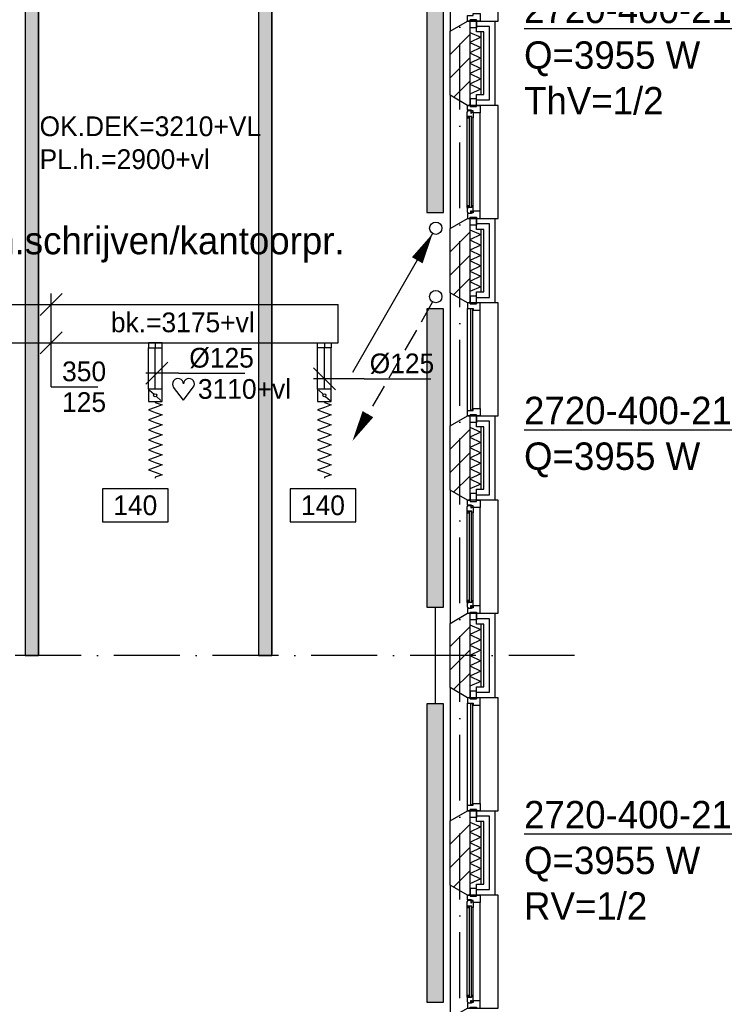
# Model space of a CAD drawing. Extents: x -1448 to 118900, y -195097 to 442500.
# Tile 6 of 103: x 28250 to 34769, y 372992 to 381970. Entities that reach past the tile are written whole.
import ezdxf
from ezdxf.enums import TextEntityAlignment as Align

# ---------------------------------------------------------------- set-up
doc = ezdxf.new("R2010")
doc.units = 0
doc.header["$LTSCALE"] = 100
for name, pattern in [('2322107', [2000, 1000, 1000]), ('CENTER2', [11.25, 7.5, -1.25, 1.25, -1.25]), ('CENTER4', [5, 3.125, -0.625, 0.625, -0.625]), ('DASHDOT', [9, 6, -1.5, 0, -1.5]), ('LURETOUR', [6, 4, -2])]:
    doc.linetypes.add(name, pattern=pattern)
doc.layers.get('0').update_dxf_attribs({"linetype": 'CONTINUOUS'})
for name, color, linetype in [('AL$7----_STRAMIEN', 1, 'DASHDOT'), ('AL21----_BUITENWAND', 4, 'CONTINUOUS'), ('AL21K---_ISOLATIE', 1, 'CONTINUOUS'), ('AL28----_KONSTRUKTIE', 3, 'CONTINUOUS'), ('AL31----_BUITENKOZ', 7, 'CONTINUOUS'), ('ALL-----_REFLIJNEN', 8, 'CONTINUOUS'), ('ALXA3---_VOLZWART', 14, 'CONTINUOUS'), ('ALXAB---_PREFABBETON', 1, 'CONTINUOUS'), ('BOUW', 8, 'CONTINUOUS'), ('KABELGOOT1', 8, 'CONTINUOUS'), ('WI561---', 1, 'CONTINUOUS'), ('WL561---', 4, 'CONTINUOUS'), ('WL561---_AANVOER', 4, 'CONTINUOUS'), ('WL561---_RETOUR', 4, 'CONTINUOUS'), ('WL570---_HARTLIJN', 1, 'CONTINUOUS'), ('WL570---_RETOUR', 3, 'CONTINUOUS'), ('WM570---', 1, 'CONTINUOUS')]:
    doc.layers.add(name, color=color, linetype=linetype)
doc.styles.add('BURO-018', font='BUROFONT.shx', dxfattribs={"height": 180})
doc.styles.add('BURO-025', font='BUROFONT.shx', dxfattribs={"height": 250})
pattern_1 = [(0, (0, 558400.235), (15.875, 31.75), [0, -31.75])]

# ---------------------------------------------------------------- blocks, each defined once
blk = doc.blocks.new('2322401')
at = {"color": 0, "linetype": 'CONTINUOUS'}
for p, q in [((-0.5, 0.5, 1), (-0.5, 0.5)), ((-0.5, 0.5, 1), (-0.5, -0.5, 1)), ((0.5, 0.5, 1), (-0.5, 0.5, 1)), ((0.5, 0.5), (-0.5, 0.5)), ((-0.5, 0.5), (-0.5, -0.5)), ((0.5, 0.5, 1), (0.5, 0.5)), ((0.5, -0.5, 1), (0.5, 0.5, 1)), ((0.5, -0.5), (0.5, 0.5)), ((-0.5, -0.5, 1), (-0.5, -0.5)), ((-0.5, -0.5, 1), (0.5, -0.5, 1)), ((-0.5, -0.5), (0.5, -0.5)), ((0.5, -0.5, 1), (0.5, -0.5))]:
    blk.add_line(p, q, dxfattribs=at)
blk = doc.blocks.new('CVHATCH1')
at = {"color": 0, "linetype": 'CONTINUOUS'}
blk.add_solid([(-0.5, -0.5), (0.5, -0.5), (-0.5, 0.5), (0.5, 0.5)], dxfattribs=at)
blk = doc.blocks.new('LU-2D-K-15E')
at = {"color": 0, "linetype": 'CONTINUOUS'}
for p, q in [((-0.5, 175), (0.5, 175)), ((-0.5, -175), (0.5, -175))]:
    blk.add_line(p, q, dxfattribs=at)
blk = doc.blocks.new('LU-ORND')
at = {"color": 0, "linetype": 'CONTINUOUS'}
for p, q in [((-3, 1.5), (-3, -1.5)), ((3, 1.5), (-3, 1.5)), ((3, -1.5), (3, 1.5)), ((-3, -1.5), (3, -1.5))]:
    blk.add_line(p, q, dxfattribs=at)
blk = doc.blocks.new('*U75', base_point=(28969.7, 21063.7))
at = {"layer": 'WM570---', "linetype": 'CONTINUOUS'}
for p, q in [((29069.4, 21338.4), (28870, 21139)), ((28969.7, 20488.7), (28969.7, 21338.7)), ((29069.4, 20988.4), (28870, 20789)), ((28969.7, 20488.7), (29396.2, 20488.7))]:
    blk.add_line(p, q, dxfattribs=at)
at = {"layer": 'WM570---', "linetype": 'CONTINUOUS', "style": 'BURO-018'}
for s, p in [('350', (29069.7, 20538.7)), ('125', (29069.7, 20258.7))]:
    blk.add_text(s, height=180, dxfattribs=at).set_placement(p)
blk = doc.blocks.new('*U78', base_point=(28362.5, 20214.5))
at = {"layer": 'WM570---', "linetype": 'CONTINUOUS'}
for p, q in [((28462.2, 20314.2), (28262.8, 20114.8)), ((28558.1, 20214.5), (28262.5, 20214.5)), ((28558.1, 20214.5), (29164.6, 20214.5))]:
    blk.add_line(p, q, dxfattribs=at)
at = {"layer": 'WM570---', "linetype": 'CONTINUOUS', "style": 'BURO-018'}
blk.add_text('%%c125', height=180, dxfattribs=at).set_placement((28658.1, 20264.5))
blk = doc.blocks.new('LU-1D-BO-5A-7D2C')
at = {"color": 0, "linetype": 'CONTINUOUS'}
for p, q in [((62.5, 44.2), (-62.5, 44.2)), ((-62.5, 44.2), (-62.5, 0)), ((-62.5, 0), (62.5, 0)), ((62.5, 0), (62.5, 44.2))]:
    blk.add_line(p, q, dxfattribs=at)
at = {"layer": 'WL570---_HARTLIJN', "linetype": 'CENTER4'}
blk.add_line((0, 0), (0, 44.2), dxfattribs=at)
blk = doc.blocks.new('LU-1D-BO-10E-7D2C')
at = {"color": 0, "linetype": 'CONTINUOUS'}
for p, q in [((-62.5, 0), (62.5, 0)), ((-62.5, -44.2), (-62.5, 0)), ((62.5, 0), (62.5, -44.2)), ((62.5, -44.2), (-62.5, -44.2))]:
    blk.add_line(p, q, dxfattribs=at)
at = {"layer": 'WL570---_HARTLIJN', "linetype": 'CENTER4'}
blk.add_line((0, 0), (0, -44.2), dxfattribs=at)
blk = doc.blocks.new('LU-1D-KL-7D70')
at = {"color": 0, "linetype": 'CONTINUOUS'}
for p, q in [((-56.4, 62.5), (-56.4, -62.5)), ((56.4, 62.5), (-56.4, 62.5)), ((47, 52), (9.5, 10.5)), ((56.4, -62.5), (56.4, 62.5)), ((-56.4, -62.5), (56.4, -62.5)), ((-9.5, -10.5), (-47, -52))]:
    blk.add_line(p, q, dxfattribs=at)
blk.add_circle((0, 0), 14.1, dxfattribs=at)
blk = doc.blocks.new('LU-1D-F-7D2BC')
at = {"color": 0, "linetype": 'CONTINUOUS'}
for p, q in [((-350, 0), (-341.2, 0)), ((-341.2, 0), (-318.5, 62.5)), ((-318.5, 62.5), (-295.7, 0)), ((-295.7, 0), (-273, -62.5)), ((-273, -62.5), (-250.2, 0)), ((-250.2, 0), (-227.5, 62.5)), ((-227.5, 62.5), (-204.7, 0)), ((-204.7, 0), (-182, -62.5)), ((-182, -62.5), (-159.2, 0)), ((-159.2, 0), (-136.5, 62.5)), ((-136.5, 62.5), (-113.7, 0)), ((-113.7, 0), (-91, -62.5)), ((-91, -62.5), (-68.2, 0)), ((-68.2, 0), (-45.5, 62.5)), ((-45.5, 62.5), (-22.7, 0)), ((-22.7, 0), (0, -62.5)), ((0, -62.5), (22.7, 0)), ((22.7, 0), (45.5, 62.5)), ((45.5, 62.5), (68.2, 0)), ((68.2, 0), (91, -62.5)), ((91, -62.5), (113.7, 0)), ((113.7, 0), (136.5, 62.5)), ((136.5, 62.5), (159.2, 0)), ((159.2, 0), (182, -62.5)), ((182, -62.5), (204.7, 0)), ((204.7, 0), (227.5, 62.5)), ((227.5, 62.5), (250.2, 0)), ((250.2, 0), (273, -62.5)), ((273, -62.5), (295.7, 0)), ((295.7, 0), (318.5, 62.5)), ((318.5, 62.5), (341.2, 0)), ((341.2, 0), (350, 0))]:
    blk.add_line(p, q, dxfattribs=at)
blk = doc.blocks.new('LU-1D-K-7D')
at = {"color": 0, "linetype": 'CONTINUOUS'}
for p, q in [((-0.5, 62.5), (0.5, 62.5)), ((-0.5, -62.5), (0.5, -62.5))]:
    blk.add_line(p, q, dxfattribs=at)
at = {"layer": 'WL570---_HARTLIJN', "linetype": 'CENTER2'}
blk.add_line((-0.5, 0), (0.5, 0), dxfattribs=at)
blk = doc.blocks.new('LU-2-KB1')
at = {"color": 0, "linetype": 'CONTINUOUS'}
blk.add_line((0, -0.5), (0, 0.5), dxfattribs=at)
blk = doc.blocks.new('EH100000')
at = {"linetype": 'BYBLOCK'}
for p, q in [((1, 0.5), (0, 0.5)), ((1, 0.5, 1), (0, 0.5, 1)), ((0, -0.5, 1), (1, -0.5, 1)), ((1, -0.5), (0, -0.5))]:
    blk.add_line(p, q, dxfattribs=at)
at = {"linetype": 'BYBLOCK', "invisible_edges": 15}
for points in [[(1, -0.5), (0, -0.5), (0, 0.5), (1, 0.5)], [(0, 0.5), (1, 0.5), (1, 0.5, 1), (0, 0.5, 1)], [(0, -0.5, 1), (1, -0.5, 1), (1, -0.5), (0, -0.5)]]:
    blk.add_3dface(points, dxfattribs=at)
blk = doc.blocks.new('EH100005')
blk.add_lwpolyline([(-1, -0.5), (0, -0.5), (0, 0.5), (-1, 0.5)])
blk = doc.blocks.new('*U97', base_point=(31092.7, 20231))
at = {"color": 0, "linetype": 'CONTINUOUS'}
for p, q in [((31129.9, 20131.3), (30930.5, 20330.7)), ((31392.7, 20231), (30930.2, 20231)), ((31392.7, 20231), (31999.2, 20231))]:
    blk.add_line(p, q, dxfattribs=at)
at = {"layer": 'WM570---', "linetype": 'CONTINUOUS', "style": 'BURO-018'}
blk.add_text('%%c125', height=180, dxfattribs=at).set_placement((31442.7, 20281))
blk = doc.blocks.new('LDV4107')
at = {"color": 0, "linetype": 'CONTINUOUS'}
blk.add_line((-0.25, -0.433), (-6.75, -11.691), dxfattribs=at)
blk.add_lwpolyline([(-0.25, -0.433, 0, 1, 0), (-1.5, -2.598, 1, 1, 0)], format="xyseb", dxfattribs=at)
blk.add_circle((0, 0), 0.5, dxfattribs=at)
blk = doc.blocks.new('CVRINFO2')
at = {"color": 0, "linetype": 'CONTINUOUS', "style": 'BURO-025'}
for tag, p in [('CV_TEXT125', (0, 0)), ('CV_TEXT225', (0, -4.167)), ('CV_TEXT325', (0, -8.333)), ('CV_TEXT425', (0, -12.5))]:
    blk.add_attdef(tag, p, '', height=2.5, dxfattribs=at)
blk = doc.blocks.new('LDV2108')
at = {"color": 0, "linetype": 'CONTINUOUS'}
for p, q in [((-0.25, -0.433), (-1.187, -2.057)), ((-1.562, -2.706), (-2.5, -4.33)), ((-2.875, -4.98), (-3.812, -6.603)), ((-4.187, -7.253), (-5.125, -8.877)), ((-5.5, -9.526), (-6.437, -11.15))]:
    blk.add_line(p, q, dxfattribs=at)
blk.add_lwpolyline([(-6.75, -11.691, 0, 1, 0), (-5.5, -9.526, 1, 1, 0)], format="xyseb", dxfattribs=at)
blk.add_circle((0, 0), 0.5, dxfattribs=at)
blk = doc.blocks.new('HART')
at = {"color": 1}
for q in [(-39.7, 52.4), (39.7, 52.4)]:
    blk.add_line((0, 0), q, dxfattribs=at)
for centre, start, end in [((-22.1, 65.7), 0, 217.1867), ((22.1, 65.7), 322.8133, 180)]:
    blk.add_arc(centre, 22.1, start, end, dxfattribs=at)

msp = doc.modelspace()

# ---------------------------------------------------------------- hatches: boundary and pattern name
at = {"layer": 'WM570---', "linetype": 'CONTINUOUS'}
h = msp.add_hatch(dxfattribs=at)
h.set_pattern_fill('DOTS', color=8, scale=20, style=0)
h.set_pattern_definition(pattern_1)
h.paths.add_polyline_path([(28421.1, 385180.3), (28301.1, 385180.3), (28301.1, 385120.3), (28301.1, 376184.3), (28301.1, 376172.3), (28421.1, 376172.3), (28421.1, 376232.3)])
h = msp.add_hatch(dxfattribs=at)
h.set_pattern_fill('DOTS', color=8, scale=20, style=0)
h.set_pattern_definition(pattern_1)
h.paths.add_polyline_path([(30549.1, 385180.3), (30429.1, 385180.3), (30429.1, 385120.3), (30429.1, 376184.3), (30429.1, 376172.3), (30549.1, 376172.3), (30549.1, 376232.3)])

# ---------------------------------------------------------------- linework, layer by layer
at = {"layer": 'AL$7----_STRAMIEN', "color": 1}
msp.add_line((33310.7, 376172.7), (13811.9, 376172.7), dxfattribs=at)
msp.add_lwpolyline([(32265.4, 371249), (32265.4, 439880.9)], dxfattribs=at)
at = {"layer": 'AL21----_BUITENWAND', "color": 8}
for p, q in [((32416.4, 381857.7), (32416.4, 381957.7)), ((32416.4, 381957.7), (32585.4, 381957.7)), ((32585.4, 381957.7), (32585.4, 381187.7)), ((32485.4, 381857.7), (32416.4, 381857.7)), ((32485.4, 381287.7), (32485.4, 381857.7)), ((32416.4, 381287.7), (32485.4, 381287.7)), ((32416.4, 381187.7), (32416.4, 381287.7)), ((32585.4, 381187.7), (32416.4, 381187.7)), ((32416.4, 380057.7), (32416.4, 380157.7)), ((32416.4, 380157.7), (32585.4, 380157.7)), ((32585.4, 380157.7), (32585.4, 379387.7)), ((32485.4, 380057.7), (32416.4, 380057.7)), ((32485.4, 379487.7), (32485.4, 380057.7)), ((32416.4, 379487.7), (32485.4, 379487.7)), ((32416.4, 379387.7), (32416.4, 379487.7)), ((32585.4, 379387.7), (32416.4, 379387.7)), ((32416.4, 378257.7), (32416.4, 378357.7)), ((32416.4, 378357.7), (32585.4, 378357.7)), ((32585.4, 378357.7), (32585.4, 377587.7)), ((32485.4, 378257.7), (32416.4, 378257.7)), ((32485.4, 377687.7), (32485.4, 378257.7)), ((32416.4, 377687.7), (32485.4, 377687.7)), ((32416.4, 377587.7), (32416.4, 377687.7)), ((32585.4, 377587.7), (32416.4, 377587.7)), ((32416.4, 376457.7), (32416.4, 376557.7)), ((32416.4, 376557.7), (32585.4, 376557.7)), ((32585.4, 376557.7), (32585.4, 375787.7)), ((32485.4, 376457.7), (32416.4, 376457.7)), ((32485.4, 375887.7), (32485.4, 376457.7)), ((32416.4, 375887.7), (32485.4, 375887.7)), ((32416.4, 375787.7), (32416.4, 375887.7)), ((32585.4, 375787.7), (32416.4, 375787.7)), ((32416.4, 374657.7), (32416.4, 374757.7)), ((32416.4, 374757.7), (32585.4, 374757.7)), ((32585.4, 374757.7), (32585.4, 373987.7)), ((32485.4, 374657.7), (32416.4, 374657.7)), ((32485.4, 374087.7), (32485.4, 374657.7)), ((32416.4, 374087.7), (32485.4, 374087.7)), ((32416.4, 373987.7), (32416.4, 374087.7)), ((32585.4, 373987.7), (32416.4, 373987.7))]:
    msp.add_line(p, q, dxfattribs=at)
at = {"layer": 'AL21K---_ISOLATIE', "color": 8, "linetype": 'CONTINUOUS'}
for p, q in [((32355.4, 381857.7), (32355.4, 381287.7)), ((32355.4, 381853.5), (32455.4, 381810.2)), ((32455.4, 381810.2), (32355.4, 381762.7)), ((32455.4, 381857.7), (32455.4, 381287.7)), ((32355.4, 381762.7), (32455.4, 381715.2)), ((32455.4, 381715.2), (32355.4, 381667.7)), ((32355.4, 381667.7), (32455.4, 381620.2)), ((32455.4, 381620.2), (32355.4, 381572.7)), ((32355.4, 381572.7), (32455.4, 381525.2)), ((32455.4, 381525.2), (32355.4, 381477.7)), ((32355.4, 381477.7), (32455.4, 381430.2)), ((32455.4, 381430.2), (32355.4, 381382.7)), ((32355.4, 381382.7), (32455.4, 381335.2)), ((32455.4, 381335.2), (32355.4, 381291.9)), ((32355.4, 380057.7), (32355.4, 379487.7)), ((32355.4, 380053.5), (32455.4, 380010.2)), ((32455.4, 380057.7), (32455.4, 379487.7)), ((32455.4, 380010.2), (32355.4, 379962.7)), ((32355.4, 379962.7), (32455.4, 379915.2)), ((32455.4, 379915.2), (32355.4, 379867.7)), ((32355.4, 379867.7), (32455.4, 379820.2)), ((32455.4, 379820.2), (32355.4, 379772.7)), ((32355.4, 379772.7), (32455.4, 379725.2)), ((32455.4, 379725.2), (32355.4, 379677.7)), ((32355.4, 379677.7), (32455.4, 379630.2)), ((32455.4, 379630.2), (32355.4, 379582.7)), ((32355.4, 379582.7), (32455.4, 379535.2)), ((32455.4, 379535.2), (32355.4, 379491.9)), ((32355.4, 378257.7), (32355.4, 377687.7)), ((32355.4, 378253.5), (32455.4, 378210.2)), ((32455.4, 378257.7), (32455.4, 377687.7)), ((32455.4, 378210.2), (32355.4, 378162.7)), ((32355.4, 378162.7), (32455.4, 378115.2)), ((32455.4, 378115.2), (32355.4, 378067.7)), ((32355.4, 378067.7), (32455.4, 378020.2)), ((32455.4, 378020.2), (32355.4, 377972.7)), ((32355.4, 377972.7), (32455.4, 377925.2)), ((32455.4, 377925.2), (32355.4, 377877.7)), ((32355.4, 377877.7), (32455.4, 377830.2)), ((32455.4, 377830.2), (32355.4, 377782.7)), ((32355.4, 377782.7), (32455.4, 377735.2)), ((32455.4, 377735.2), (32355.4, 377691.9)), ((32355.4, 376457.7), (32355.4, 375887.7)), ((32355.4, 376453.5), (32455.4, 376410.2)), ((32455.4, 376457.7), (32455.4, 375887.7)), ((32455.4, 376410.2), (32355.4, 376362.7)), ((32355.4, 376362.7), (32455.4, 376315.2)), ((32455.4, 376315.2), (32355.4, 376267.7)), ((32355.4, 376267.7), (32455.4, 376220.2)), ((32455.4, 376220.2), (32355.4, 376172.7)), ((32355.4, 376172.7), (32455.4, 376125.2)), ((32455.4, 376125.2), (32355.4, 376077.7)), ((32355.4, 376077.7), (32455.4, 376030.2)), ((32455.4, 376030.2), (32355.4, 375982.7)), ((32355.4, 375982.7), (32455.4, 375935.2)), ((32455.4, 375935.2), (32355.4, 375891.9)), ((32355.4, 374657.7), (32355.4, 374087.7)), ((32355.4, 374653.5), (32455.4, 374610.2)), ((32455.4, 374657.7), (32455.4, 374087.7)), ((32455.4, 374610.2), (32355.4, 374562.7)), ((32355.4, 374562.7), (32455.4, 374515.2)), ((32455.4, 374515.2), (32355.4, 374467.7)), ((32355.4, 374467.7), (32455.4, 374420.2)), ((32455.4, 374420.2), (32355.4, 374372.7)), ((32355.4, 374372.7), (32455.4, 374325.2)), ((32455.4, 374325.2), (32355.4, 374277.7)), ((32355.4, 374277.7), (32455.4, 374230.2)), ((32455.4, 374230.2), (32355.4, 374182.7)), ((32355.4, 374182.7), (32455.4, 374135.2)), ((32455.4, 374135.2), (32355.4, 374091.9))]:
    msp.add_line(p, q, dxfattribs=at)
at = {"layer": 'AL28----_KONSTRUKTIE', "color": 8}
for p, q in [((32175.4, 381865.4), (32335.4, 381957.7)), ((32335.4, 381957.7), (32355.4, 381957.7)), ((32355.4, 381957.7), (32355.4, 381187.7)), ((32175.4, 381280.1), (32175.4, 381865.4)), ((32335.4, 381187.7), (32175.4, 381280.1)), ((32355.4, 381187.7), (32335.4, 381187.7)), ((32175.4, 380065.4), (32335.4, 380157.7)), ((32335.4, 380157.7), (32355.4, 380157.7)), ((32355.4, 380157.7), (32355.4, 379387.7)), ((32175.4, 379480.1), (32175.4, 380065.4)), ((32335.4, 379387.7), (32175.4, 379480.1)), ((32355.4, 379387.7), (32335.4, 379387.7)), ((32175.4, 378265.4), (32335.4, 378357.7)), ((32335.4, 378357.7), (32355.4, 378357.7)), ((32355.4, 378357.7), (32355.4, 377587.7)), ((32175.4, 377680.1), (32175.4, 378265.4)), ((32335.4, 377587.7), (32175.4, 377680.1)), ((32355.4, 377587.7), (32335.4, 377587.7)), ((32175.4, 376465.4), (32335.4, 376557.7)), ((32335.4, 376557.7), (32355.4, 376557.7)), ((32355.4, 376557.7), (32355.4, 375787.7)), ((32175.4, 375880.1), (32175.4, 376465.4)), ((32335.4, 375787.7), (32175.4, 375880.1)), ((32355.4, 375787.7), (32335.4, 375787.7)), ((32175.4, 374665.4), (32335.4, 374757.7)), ((32335.4, 374757.7), (32355.4, 374757.7)), ((32355.4, 374757.7), (32355.4, 373987.7)), ((32175.4, 374080.1), (32175.4, 374665.4)), ((32335.4, 373987.7), (32175.4, 374080.1)), ((32355.4, 373987.7), (32335.4, 373987.7))]:
    msp.add_line(p, q, dxfattribs=at)
at = {"layer": 'AL31----_BUITENKOZ', "color": 8}
for points in [[(32335.4, 382987.7), (32175.4, 383080.1), (32175.4, 381865.4), (32335.4, 381957.7), (32615.4, 381957.7), (32615.4, 382987.7)], [(32360.4, 381967.7), (32416.4, 381967.7), (32416.4, 381896.7), (32360.4, 381896.7)], [(32335.4, 381187.7), (32175.4, 381280.1), (32175.4, 380065.4), (32335.4, 380157.7), (32615.4, 380157.7), (32615.4, 381187.7)], [(32335.4, 381187.7), (32360.4, 381187.7), (32360.4, 381177.7), (32416.4, 381177.7), (32416.4, 381187.7), (32449.4, 381187.7), (32449.4, 381120.7), (32386.4, 381120.7), (32386.4, 381137.7), (32371.4, 381137.7), (32371.4, 381143.7), (32335.4, 381143.7)], [(32360.4, 381177.7), (32416.4, 381177.7), (32416.4, 381248.7), (32360.4, 381248.7)], [(32332.4, 381131), (32336.6, 381133.5), (32336.6, 381140.5), (32366.4, 381140.5), (32366.4, 381118), (32371.4, 381118), (32371.4, 381126), (32386.4, 381126), (32386.4, 381120.7), (32386.4, 381073.6), (32373.4, 381071.5), (32373.4, 381088.5), (32332.4, 381088.5)], [(32334.7, 381088.5), (32348.2, 381088.5), (32348.2, 381071.5), (32334.7, 381071.5)], [(32332.4, 380214.4), (32336.6, 380212), (32336.6, 380204.9), (32366.4, 380204.9), (32366.4, 380227.4), (32371.4, 380227.4), (32371.4, 380219.4), (32386.4, 380219.4), (32386.4, 380224.7), (32386.4, 380271.9), (32373.4, 380273.9), (32373.4, 380256.9), (32332.4, 380256.9)], [(32334.7, 380256.9), (32348.2, 380256.9), (32348.2, 380273.9), (32334.7, 380273.9)], [(32335.4, 380157.7), (32360.4, 380157.7), (32360.4, 380167.7), (32416.4, 380167.7), (32416.4, 380157.7), (32449.4, 380157.7), (32449.4, 380224.7), (32386.4, 380224.7), (32386.4, 380207.7), (32371.4, 380207.7), (32371.4, 380201.7), (32335.4, 380201.7)], [(32360.4, 380167.7), (32416.4, 380167.7), (32416.4, 380096.7), (32360.4, 380096.7)], [(32335.4, 379387.7), (32175.4, 379480.1), (32175.4, 378265.4), (32335.4, 378357.7), (32615.4, 378357.7), (32615.4, 379387.7)], [(32360.4, 379377.7), (32416.4, 379377.7), (32416.4, 379448.7), (32360.4, 379448.7)], [(32360.4, 378367.7), (32416.4, 378367.7), (32416.4, 378296.7), (32360.4, 378296.7)], [(32335.4, 377587.7), (32175.4, 377680.1), (32175.4, 376465.4), (32335.4, 376557.7), (32615.4, 376557.7), (32615.4, 377587.7)], [(32360.4, 377577.7), (32416.4, 377577.7), (32416.4, 377648.7), (32360.4, 377648.7)], [(32332.4, 377531), (32336.6, 377533.5), (32336.6, 377540.5), (32366.4, 377540.5), (32366.4, 377518), (32371.4, 377518), (32371.4, 377526), (32386.4, 377526), (32386.4, 377520.7), (32386.4, 377473.6), (32373.4, 377471.5), (32373.4, 377488.5), (32332.4, 377488.5)], [(32335.4, 377587.7), (32360.4, 377587.7), (32360.4, 377577.7), (32416.4, 377577.7), (32416.4, 377587.7), (32449.4, 377587.7), (32449.4, 377520.7), (32386.4, 377520.7), (32386.4, 377537.7), (32371.4, 377537.7), (32371.4, 377543.7), (32335.4, 377543.7)], [(32334.7, 377488.5), (32348.2, 377488.5), (32348.2, 377471.5), (32334.7, 377471.5)], [(32332.4, 376614.4), (32336.6, 376612), (32336.6, 376604.9), (32366.4, 376604.9), (32366.4, 376627.4), (32371.4, 376627.4), (32371.4, 376619.4), (32386.4, 376619.4), (32386.4, 376624.7), (32386.4, 376671.9), (32373.4, 376673.9), (32373.4, 376656.9), (32332.4, 376656.9)], [(32334.7, 376656.9), (32348.2, 376656.9), (32348.2, 376673.9), (32334.7, 376673.9)], [(32335.4, 376557.7), (32360.4, 376557.7), (32360.4, 376567.7), (32416.4, 376567.7), (32416.4, 376557.7), (32449.4, 376557.7), (32449.4, 376624.7), (32386.4, 376624.7), (32386.4, 376607.7), (32371.4, 376607.7), (32371.4, 376601.7), (32335.4, 376601.7)], [(32360.4, 376567.7), (32416.4, 376567.7), (32416.4, 376496.7), (32360.4, 376496.7)], [(32335.4, 375787.7), (32175.4, 375880.1), (32175.4, 374665.4), (32335.4, 374757.7), (32615.4, 374757.7), (32615.4, 375787.7)], [(32360.4, 375777.7), (32416.4, 375777.7), (32416.4, 375848.7), (32360.4, 375848.7)], [(32360.4, 374767.7), (32416.4, 374767.7), (32416.4, 374696.7), (32360.4, 374696.7)], [(32335.4, 373987.7), (32175.4, 374080.1), (32175.4, 372865.4), (32335.4, 372957.7), (32615.4, 372957.7), (32615.4, 373987.7)], [(32360.4, 373977.7), (32416.4, 373977.7), (32416.4, 374048.7), (32360.4, 374048.7)], [(32332.4, 373931), (32336.6, 373933.5), (32336.6, 373940.5), (32366.4, 373940.5), (32366.4, 373918), (32371.4, 373918), (32371.4, 373926), (32386.4, 373926), (32386.4, 373920.7), (32386.4, 373873.6), (32373.4, 373871.5), (32373.4, 373888.5), (32332.4, 373888.5)], [(32335.4, 373987.7), (32360.4, 373987.7), (32360.4, 373977.7), (32416.4, 373977.7), (32416.4, 373987.7), (32449.4, 373987.7), (32449.4, 373920.7), (32386.4, 373920.7), (32386.4, 373937.7), (32371.4, 373937.7), (32371.4, 373943.7), (32335.4, 373943.7)], [(32334.7, 373888.5), (32348.2, 373888.5), (32348.2, 373871.5), (32334.7, 373871.5)], [(32332.4, 373014.4), (32336.6, 373012), (32336.6, 373004.9), (32366.4, 373004.9), (32366.4, 373027.4), (32371.4, 373027.4), (32371.4, 373019.4), (32386.4, 373019.4), (32386.4, 373024.7), (32386.4, 373071.9), (32373.4, 373073.9), (32373.4, 373056.9), (32332.4, 373056.9)], [(32334.7, 373056.9), (32348.2, 373056.9), (32348.2, 373073.9), (32334.7, 373073.9)], [(32335.4, 372957.7), (32360.4, 372957.7), (32360.4, 372967.7), (32416.4, 372967.7), (32416.4, 372957.7), (32449.4, 372957.7), (32449.4, 373024.7), (32386.4, 373024.7), (32386.4, 373007.7), (32371.4, 373007.7), (32371.4, 373001.7), (32335.4, 373001.7)]]:
    msp.add_lwpolyline(points, close=True, dxfattribs=at)
at = {"layer": 'AL31----_BUITENKOZ', "color": 8, "linetype": 'CONTINUOUS'}
for points in [[(32335.4, 382007.7), (32335.4, 382007.7), (32386.4, 382007.7), (32386.4, 382024.7), (32449.4, 382024.7), (32449.4, 382024.7), (32449.4, 382024.7), (32449.4, 382024.7), (32449.4, 382024.7), (32449.4, 381957.7), (32416.4, 381957.7), (32416.4, 381967.7), (32360.4, 381967.7), (32360.4, 381957.7), (32360.4, 381957.7), (32335.4, 381957.7)], [(32350.4, 380258.9), (32371.4, 380258.9), (32371.4, 381086.5), (32350.4, 381086.5)], [(32335.4, 379337.7), (32335.4, 379337.7), (32386.4, 379337.7), (32386.4, 379320.7), (32449.4, 379320.7), (32449.4, 379320.7), (32449.4, 379320.7), (32449.4, 379320.7), (32449.4, 379320.7), (32449.4, 379387.7), (32416.4, 379387.7), (32416.4, 379377.7), (32360.4, 379377.7), (32360.4, 379387.7), (32360.4, 379387.7), (32335.4, 379387.7)], [(32361.4, 378412.7), (32382.4, 378412.7), (32382.4, 379332.7), (32361.4, 379332.7)], [(32335.4, 378407.7), (32335.4, 378407.7), (32386.4, 378407.7), (32386.4, 378424.7), (32449.4, 378424.7), (32449.4, 378424.7), (32449.4, 378424.7), (32449.4, 378424.7), (32449.4, 378424.7), (32449.4, 378357.7), (32416.4, 378357.7), (32416.4, 378367.7), (32360.4, 378367.7), (32360.4, 378357.7), (32360.4, 378357.7), (32335.4, 378357.7)], [(32350.4, 376658.9), (32371.4, 376658.9), (32371.4, 377486.5), (32350.4, 377486.5)], [(32335.4, 375737.7), (32335.4, 375737.7), (32386.4, 375737.7), (32386.4, 375720.7), (32449.4, 375720.7), (32449.4, 375720.7), (32449.4, 375720.7), (32449.4, 375720.7), (32449.4, 375720.7), (32449.4, 375787.7), (32416.4, 375787.7), (32416.4, 375777.7), (32360.4, 375777.7), (32360.4, 375787.7), (32360.4, 375787.7), (32335.4, 375787.7)], [(32361.4, 374812.7), (32382.4, 374812.7), (32382.4, 375732.7), (32361.4, 375732.7)], [(32335.4, 374807.7), (32335.4, 374807.7), (32386.4, 374807.7), (32386.4, 374824.7), (32449.4, 374824.7), (32449.4, 374824.7), (32449.4, 374824.7), (32449.4, 374824.7), (32449.4, 374824.7), (32449.4, 374757.7), (32416.4, 374757.7), (32416.4, 374767.7), (32360.4, 374767.7), (32360.4, 374757.7), (32360.4, 374757.7), (32335.4, 374757.7)], [(32350.4, 373058.9), (32371.4, 373058.9), (32371.4, 373886.5), (32350.4, 373886.5)]]:
    msp.add_lwpolyline(points, close=True, dxfattribs=at)
at = {"layer": 'AL31----_BUITENKOZ', "color": 8}
for points in [[(32449.4, 380224.7), (32449.4, 381120.7)], [(32332.4, 380256.9), (32332.4, 381088.5)], [(32386.4, 380271.9), (32386.4, 381073.6)], [(32335.4, 378407.7), (32335.4, 379337.7)], [(32449.4, 378424.7), (32449.4, 379320.7)], [(32449.4, 376624.7), (32449.4, 377520.7)], [(32332.4, 376656.9), (32332.4, 377488.5)], [(32386.4, 376671.9), (32386.4, 377473.6)], [(32335.4, 374807.7), (32335.4, 375737.7)], [(32449.4, 374824.7), (32449.4, 375720.7)], [(32449.4, 373024.7), (32449.4, 373920.7)], [(32332.4, 373056.9), (32332.4, 373888.5)], [(32386.4, 373071.9), (32386.4, 373873.6)]]:
    msp.add_lwpolyline(points, dxfattribs=at)
at = {"layer": 'ALL-----_REFLIJNEN', "color": 8, "linetype": 'CONTINUOUS'}
for p, q in [((32535.4, 381907.7), (32416.4, 381907.7)), ((32535.4, 381237.7), (32535.4, 381907.7)), ((32416.4, 381237.7), (32535.4, 381237.7)), ((32535.4, 380107.7), (32416.4, 380107.7)), ((32535.4, 379437.7), (32535.4, 380107.7)), ((32416.4, 379437.7), (32535.4, 379437.7)), ((32535.4, 378307.7), (32416.4, 378307.7)), ((32535.4, 377637.7), (32535.4, 378307.7)), ((32416.4, 377637.7), (32535.4, 377637.7)), ((32535.4, 376507.7), (32416.4, 376507.7)), ((32535.4, 375837.7), (32535.4, 376507.7)), ((32416.4, 375837.7), (32535.4, 375837.7)), ((32535.4, 374707.7), (32416.4, 374707.7)), ((32535.4, 374037.7), (32535.4, 374707.7)), ((32416.4, 374037.7), (32535.4, 374037.7))]:
    msp.add_line(p, q, dxfattribs=at)
at = {"layer": 'ALXA3---_VOLZWART', "color": 8}
for p, q in [((32535.4, 381907.7), (32416.4, 381907.7)), ((32535.4, 381237.7), (32535.4, 381907.7)), ((32416.4, 381237.7), (32535.4, 381237.7)), ((32535.4, 380107.7), (32416.4, 380107.7)), ((32535.4, 379437.7), (32535.4, 380107.7)), ((32416.4, 379437.7), (32535.4, 379437.7)), ((32535.4, 378307.7), (32416.4, 378307.7)), ((32535.4, 377637.7), (32535.4, 378307.7)), ((32416.4, 377637.7), (32535.4, 377637.7)), ((32535.4, 376507.7), (32416.4, 376507.7)), ((32535.4, 375837.7), (32535.4, 376507.7)), ((32416.4, 375837.7), (32535.4, 375837.7)), ((32535.4, 374707.7), (32416.4, 374707.7)), ((32535.4, 374037.7), (32535.4, 374707.7)), ((32416.4, 374037.7), (32535.4, 374037.7))]:
    msp.add_line(p, q, dxfattribs=at)
at = {"layer": 'ALXAB---_PREFABBETON', "color": 8}
for p, q in [((32355.4, 381833.2), (32175.4, 381653.2)), ((32355.4, 381621.1), (32175.4, 381441.1)), ((32355.4, 381409), (32207.8, 381261.4)), ((32355.4, 381196.8), (32346.3, 381187.7)), ((32355.4, 380033.2), (32175.4, 379853.2)), ((32355.4, 379821.1), (32175.4, 379641.1)), ((32355.4, 379609), (32207.8, 379461.4)), ((32355.4, 379396.8), (32346.3, 379387.7)), ((32355.4, 378233.2), (32175.4, 378053.2)), ((32355.4, 378021.1), (32175.4, 377841.1)), ((32355.4, 377809), (32207.8, 377661.4)), ((32355.4, 377596.8), (32346.3, 377587.7)), ((32355.4, 376433.2), (32175.4, 376253.2)), ((32355.4, 376221.1), (32175.4, 376041.1)), ((32355.4, 376009), (32207.8, 375861.4)), ((32355.4, 375796.8), (32346.3, 375787.7)), ((32355.4, 374633.2), (32175.4, 374453.2)), ((32355.4, 374421.1), (32175.4, 374241.1)), ((32355.4, 374209), (32207.8, 374061.4)), ((32355.4, 373996.8), (32346.3, 373987.7))]:
    msp.add_line(p, q, dxfattribs=at)
at = {"layer": 'WL561---_AANVOER', "linetype": '2322107'}
msp.add_line((32040.4, 376612.7), (32040.4, 375732.7), dxfattribs=at)

# ---------------------------------------------------------------- block references
at = {"layer": 'KABELGOOT1', "yscale": 119.9999999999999, "zscale": 60}
for name, p, xscale, rotation in [('EH100000', (28361.1, 376172.3, 3650), 8995, 90), ('EH100000', (30489.1, 376184.3, 3650), 8996.000000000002, 90), ('EH100005', (28361.1, 376172.3, 3650), 60, 270), ('EH100005', (30489.1, 376172.3, 3650), 60, 270)]:
    msp.add_blockref(name, p, dxfattribs=dict(at, xscale=xscale, rotation=rotation))
at = {"layer": 'WI561---'}
ref = msp.add_blockref('CVRINFO2', (32850.6, 381939), dxfattribs=dict(at, xscale=100, yscale=100, zscale=100))
ref.add_attrib('CV_TEXT125', '%%u2720-400-21', (32850.6, 381939), dxfattribs={"layer": '0', "color": 2, "linetype": 'CONTINUOUS', "height": 250, "style": 'BURO-025'})
ref.add_attrib('CV_TEXT225', 'Q=3955 W', (32850.6, 381522.3), dxfattribs={"layer": '0', "color": 2, "linetype": 'CONTINUOUS', "height": 250, "style": 'BURO-025'})
ref.add_attrib('CV_TEXT325', 'ThV=1/2', (32850.6, 381105.7), dxfattribs={"layer": '0', "color": 2, "linetype": 'CONTINUOUS', "height": 250, "style": 'BURO-025'})
ref = msp.add_blockref('CVRINFO2', (32850.6, 378281.6), dxfattribs=dict(at, xscale=100, yscale=100, zscale=100))
ref.add_attrib('CV_TEXT125', '%%u2720-400-21', (32850.6, 378281.6), dxfattribs={"layer": '0', "color": 2, "linetype": 'CONTINUOUS', "height": 250, "style": 'BURO-025'})
ref.add_attrib('CV_TEXT225', 'Q=3955 W', (32850.6, 377865), dxfattribs={"layer": '0', "color": 2, "linetype": 'CONTINUOUS', "height": 250, "style": 'BURO-025'})
ref = msp.add_blockref('CVRINFO2', (32850.6, 374596.5), dxfattribs=dict(at, xscale=100, yscale=100, zscale=100))
ref.add_attrib('CV_TEXT125', '%%u2720-400-21', (32850.6, 374596.5), dxfattribs={"layer": '0', "color": 2, "linetype": 'CONTINUOUS', "height": 250, "style": 'BURO-025'})
ref.add_attrib('CV_TEXT225', 'Q=3955 W', (32850.6, 374179.9), dxfattribs={"layer": '0', "color": 2, "linetype": 'CONTINUOUS', "height": 250, "style": 'BURO-025'})
ref.add_attrib('CV_TEXT325', 'RV=1/2', (32850.6, 373763.2), dxfattribs={"layer": '0', "color": 2, "linetype": 'CONTINUOUS', "height": 250, "style": 'BURO-025'})
at = {"layer": 'WL561---', "xscale": 2720, "yscale": 150, "rotation": 270.0000000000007}
for name, p, zscale in [('2322401', (32040.4, 381572.7), 400), ('CVHATCH1', (32040.4, 381572.7), 2720), ('2322401', (32040.4, 377972.7), 400), ('CVHATCH1', (32040.4, 377972.7), 2720), ('2322401', (32040.4, 374372.7), 400), ('CVHATCH1', (32040.4, 374372.7), 2720)]:
    msp.add_blockref(name, p, dxfattribs=dict(at, zscale=zscale))
at = {"layer": 'WL561---_AANVOER', "color": 2, "xscale": 112.5, "yscale": 112.5, "zscale": 112.5}
msp.add_blockref('LDV4107', (32045.4, 380068.5), dxfattribs=at)
at = {"layer": 'WL561---_RETOUR', "color": 2, "xscale": 112.5, "yscale": 112.5, "zscale": 112.5}
msp.add_blockref('LDV2108', (32045.4, 379444.6), dxfattribs=at)
at = {"layer": 'WL570---_RETOUR', "linetype": 'LURETOUR', "xscale": 4997.047641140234}
msp.add_blockref('LU-2D-K-15E', (28657.2, 379198.3), dxfattribs=at)
at = {"layer": 'WL570---_RETOUR', "linetype": 'LURETOUR', "xscale": 350, "yscale": 350, "zscale": 350}
msp.add_blockref('LU-2-KB1', (31155.8, 379198.3), dxfattribs=at)
at = {"layer": 'WL570---_RETOUR', "linetype": 'LURETOUR'}
for name, p, rotation in [('LU-1D-BO-5A-7D2C', (29486.4, 379023.3), 180), ('LU-1D-F-7D2BC', (29486.4, 378138.4), 270), ('LU-1D-F-7D2BC', (31030.2, 378138.4), 270)]:
    msp.add_blockref(name, p, dxfattribs=dict(at, rotation=rotation))
at = {"layer": 'WL570---_RETOUR', "linetype": 'LURETOUR', "xscale": 377.7837361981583, "rotation": 89.99999999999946}
for p in [(29486.4, 378790.2), (31030.2, 378790.2)]:
    msp.add_blockref('LU-1D-K-7D', p, dxfattribs=at)
at = {"layer": 'WL570---_RETOUR', "linetype": 'LURETOUR'}
msp.add_blockref('LU-1D-BO-10E-7D2C', (31030.2, 379023.3), dxfattribs=at)
at = {"layer": 'WL570---_RETOUR', "linetype": 'CONTINUOUS', "rotation": 89.9999999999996}
for p in [(29486.4, 378544.9), (31030.2, 378544.9)]:
    msp.add_blockref('LU-1D-KL-7D70', p, dxfattribs=at)
at = {"layer": 'WM570---'}
for name, p in [('*U75', (28537.1, 379198.3)), ('*U78', (29501.9, 378747.5))]:
    msp.add_blockref(name, p, dxfattribs=at)
at = {"layer": 'WM570---', "linetype": 'CONTINUOUS'}
msp.add_blockref('*U97', (31092.7, 378695.9), dxfattribs=at)
at = {"layer": 'WM570---', "xscale": 2.25, "yscale": 2.25, "zscale": 2.25}
msp.add_blockref('HART', (29744.1, 378500.6), dxfattribs=at)
at = {"layer": 'WM570---'}
ref = msp.add_blockref('LU-ORND', (29304.5, 377542.4), dxfattribs=dict(at, xscale=100, yscale=100, zscale=100))
ref.add_attrib('LU_TEXT1', '140', dxfattribs={"layer": '0', "color": 1, "linetype": 'CONTINUOUS', "height": 180, "style": 'BURO-018'}).set_placement((29304.5, 377542.4), align=Align.MIDDLE)
ref = msp.add_blockref('LU-ORND', (31016.1, 377542.4), dxfattribs=dict(at, xscale=100, yscale=100, zscale=100))
ref.add_attrib('LU_TEXT1', '140', dxfattribs={"layer": '0', "color": 1, "linetype": 'CONTINUOUS', "height": 180, "style": 'BURO-018'}).set_placement((31016.1, 377542.4), align=Align.MIDDLE)

# ---------------------------------------------------------------- texts
at = {"layer": 'BOUW', "color": 1, "style": 'BURO-018'}
for s, p in [('OK.DEK=3210+VL', (28431.7, 380908)), ('PL.h.=2900+vl', (28431.7, 380608))]:
    msp.add_text(s, height=180, dxfattribs=at).set_placement(p)
at = {"layer": 'BOUW', "style": 'BURO-025'}
msp.add_text('lok. mach.schrijven/kantoorpr.', height=250, dxfattribs=at).set_placement((26773.7, 379830.9))
at = {"layer": 'WM570---', "color": 1, "style": 'BURO-018'}
for s, p in [('bk.=3175+vl', (29082, 379120)), ('3110+vl', (29875.9, 378512.9))]:
    msp.add_text(s, height=180, dxfattribs=at).set_placement(p)

doc.saveas('drawing.dxf')
